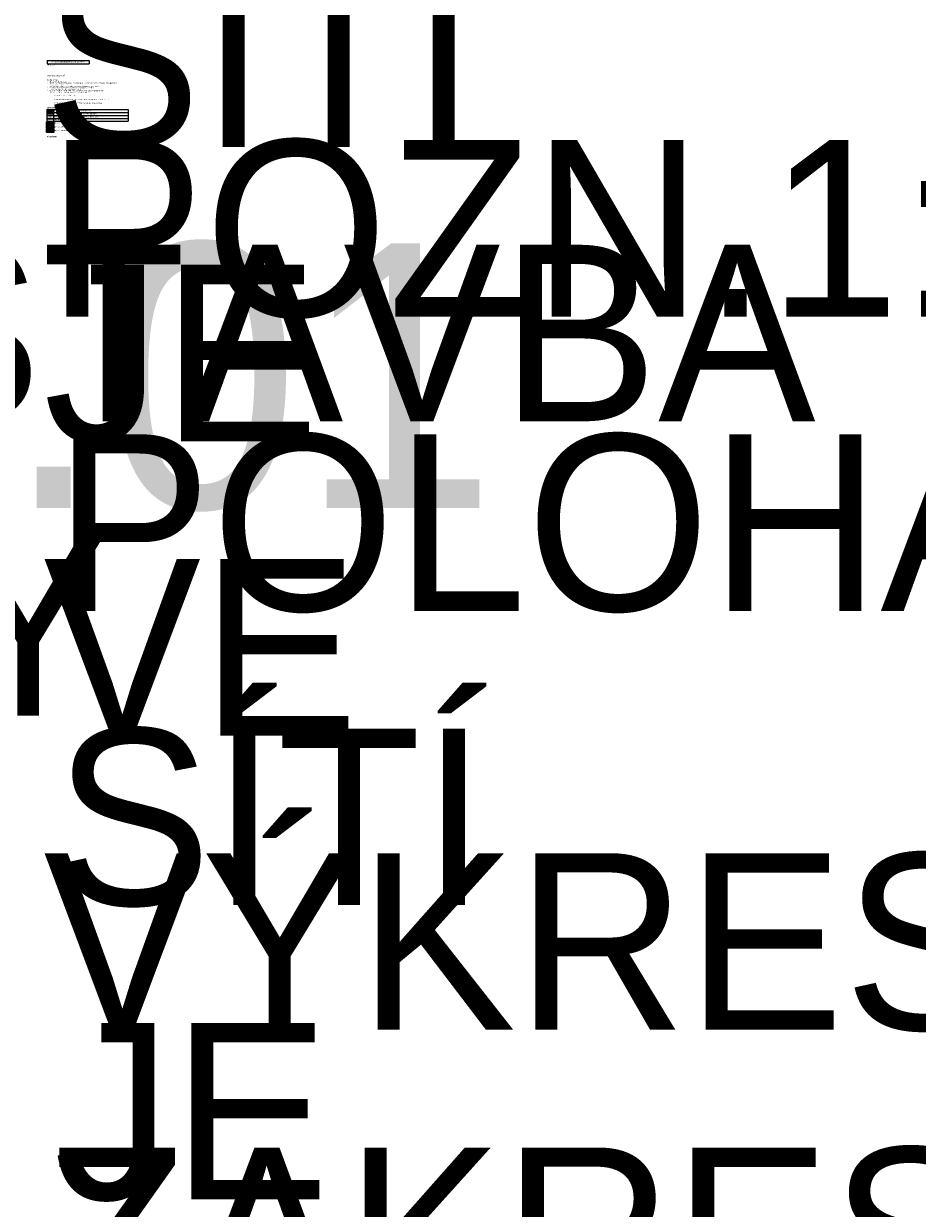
# Model space of a CAD drawing. Header units: millimetres. Extents: x -526943 to -525788, y -1144876 to -1129089.
# Tile 19 of 134: x -526625 to -526220, y -1130075 to -1129539. Entities that reach past the tile are written whole.
import ezdxf
from ezdxf.enums import TextEntityAlignment as Align

# ---------------------------------------------------------------- set-up
doc = ezdxf.new("R2010")
doc.units = ezdxf.units.MM
doc.header["$LTSCALE"] = 12
doc.linetypes.add('C_1', pattern=[0.6, 0.3, -0.3])
for name, color, linetype, lineweight in [('KN tenka', 150, 'Continuous', 9), ('KN tlusta', 170, 'Continuous', 35), ('Objekt', 230, 'Continuous', 5), ('srafy', 6, 'Continuous', 5), ('text', 6, 'Continuous', 9), ('velmi_tlusta', 4, 'Continuous', 35)]:
    doc.layers.add(name, color=color, linetype=linetype, lineweight=lineweight)
doc.layers.add('Parc. č.', color=170, linetype='Continuous')
doc.styles.add('laplan', font='txt', dxfattribs={"height": 0.002})
doc.styles.add('laplan N', font='txt')

# ---------------------------------------------------------------- blocks, each defined once
blk = doc.blocks.new('*T11')
at = {"layer": 'Defpoints', "color": 8, "linetype": 'ByBlock', "lineweight": 0, "transparency": 16777216}
for p, q in [((0, 0), (0, -5.33)), ((3.03, 0), (3.03, -5.33)), ((36.8, 0), (36.8, -5.33))]:
    blk.add_line(p, q, dxfattribs=at)
at = {"layer": 'text', "color": 253, "linetype": 'ByBlock', "lineweight": -2, "transparency": 16777216}
for p, q in [((0, 0), (36.8, 0)), ((0, -1.33), (3.03, -1.33)), ((0, -2.67), (3.03, -2.67)), ((0, -4), (3.03, -4)), ((0, -5.33), (3.03, -5.33))]:
    blk.add_line(p, q, dxfattribs=at)
at = {"layer": 'text', "color": 253, "lineweight": -2, "transparency": 16777216}
for p, q in [((3.03, -1.33), (36.8, -1.33)), ((3.03, -2.67), (36.8, -2.67)), ((3.03, -4), (36.8, -4)), ((3.03, -5.33), (36.8, -5.33))]:
    blk.add_line(p, q, dxfattribs=at)
at = {"layer": 'text', "lineweight": 5, "transparency": 16777216, "char_height": 0.4, "width": 32.7955, "attachment_point": 4, "style": 'laplan N'}
for s, insert in [('VNITŘNÍ HRANICE PARCEL DLE KATASTRU NEMOVITOSTÍ (16.04. 2021)', (3.52, -2)), ('\\A1;STAVEBNÍ POZEMEK, TRVALÝ ZÁBOR CCA 672 m{\\H0.7x;\\S2^ ;}', (3.52, -4.67)), ('HRANICE PARCEL DLE KATASTRU NEMOVITOSTÍ (16.04. 2021)', (3.52, -0.67)), ('PARCELNÍ ČÍSLO + VLASTNÍK DLE KATASTRU NEMOVITOSTÍ (16.04. 2021)', (3.52, -3.33))]:
    blk.add_mtext(s, dxfattribs=dict(at, insert=insert))
blk = doc.blocks.new('*T14')
at = {"layer": 'text', "color": 6, "lineweight": -2, "transparency": 16777216}
for p, q in [((0, 0), (18.97, 0)), ((0, 0), (0, -1.45)), ((18.97, 0), (18.97, -1.45)), ((0, -1.45), (18.97, -1.45))]:
    blk.add_line(p, q, dxfattribs=at)
at = {"layer": 'text', "lineweight": 5, "transparency": 16777216, "insert": (9.48, -0.73), "char_height": 0.6, "width": 17.9917, "attachment_point": 5, "style": 'laplan N'}
blk.add_mtext('C.2 KATASTRÁLNÍ SITUAČNÍ VÝKRES', dxfattribs=at)

msp = doc.modelspace()

# ---------------------------------------------------------------- hatches: boundary and pattern name
at = {"layer": 'srafy', "transparency": 33554534}
h = msp.add_hatch(color=251, dxfattribs=at)
h.dxf.hatch_style = 1
h.paths.add_polyline_path([(-526611.696, -1129584.414), (-526611.696, -1129583.081), (-526614.725, -1129583.081), (-526614.725, -1129584.414)])
at = {"layer": 'srafy', "transparency": 33554610}
h = msp.add_hatch(dxfattribs=at)
h.set_pattern_fill('ANSI37', color=251, scale=0.1)
h.set_pattern_definition([(45, (132292.08936, 10306.04712), (-0.22450640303, 0.22450640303), []), (135, (132292.08936, 10306.04712), (-0.22450640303, -0.22450640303), [])])
h.paths.add_polyline_path([(-526611.696, -1129586.059), (-526611.696, -1129584.725), (-526614.725, -1129584.725), (-526614.725, -1129586.059)])
h = msp.add_hatch(dxfattribs=at)
h.set_pattern_fill('GRAVEL', color=251, scale=0.01, angle=20)
h.set_pattern_definition([(248.0127875, (132292.17434, 10304.703624), (-1.12759735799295, -2.84312226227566), [0.034172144, -3.383048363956]), (204.969741, (132292.161546, 10304.671937), (2.77730998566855, 1.28115933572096), [0.058640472, -5.80540488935]), (152.5104471, (132292.108387, 10304.647183), (3.34242353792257, -1.75677001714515), [0.041348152, -4.09347227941]), (287.273689, (132292.037019, 10304.553632), (-1.49878040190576, 4.860511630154), [0.053400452, -5.286643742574]), (312.83365418, (132292.052876, 10304.50264), (-2.23588702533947, 2.4298175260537), [0.05236337, -5.183980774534]), (17.273689, (132292.088476, 10304.46424), (-4.860511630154, -1.49878040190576), [0.053400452, -5.286643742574]), (57.69424047, (132292.139468, 10304.480097), (-2.23413386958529, -3.51616977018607), [0.070619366, -6.991311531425]), (92.25532837, (132292.17721, 10304.539785), (-0.24043508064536, 5.859114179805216), [0.066671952, -6.60052566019]), (141.42956562, (132292.174586, 10304.606405), (-3.03880591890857, 2.407880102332), [0.0535813, -5.30455456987]), (195.2363583, (132292.132694, 10304.639812), (2.71237429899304, 0.71692235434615), [0.061171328, -2.997393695]), (242.3974378, (132292.073673, 10304.623736), (-1.90857882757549, -3.66797857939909), [0.079107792, -7.83167725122]), (158.81407483, (132292.274183, 10304.63725), (-2.19201217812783, 0.8239797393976), [0.027000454, -2.673056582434]), (191.4692344, (132292.249008, 10304.647007), (3.27661126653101, 0.65198666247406), [0.051368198, -5.085463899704]), (245, (132292.19866, 10304.6368), (0.086873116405, -0.23868192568), [0.035920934, -0.323289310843]), (223.19859051, (132292.171532, 10304.659354), (1.01966339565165, 0.911729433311), [0.019344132, -1.91506223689]), (311.80140949, (132292.15743, 10304.64611), (-0.4993012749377, 0.6291726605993), [0.027356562, -1.340475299]), (50.96375653, (132292.175666, 10304.62572), (0.5422995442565, 0.7379832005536), [0.044431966, -1.43662981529]), (181.56505118, (132292.20365, 10304.66023), (0.5642369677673, -0.0649356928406), [0.032128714, -0.771089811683]), (36.389540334, (132292.018995, 10304.595726), (2.12619990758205, 1.58477694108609), [0.0450088, -4.455882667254]), (90.34617594, (132292.055228, 10304.622428), (0.00087657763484, -2.97299364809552), [0.037759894, -3.73822156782]), (313.19859051, (132292.186275, 10304.707968), (-0.9117294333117, 1.0196633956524), [0.03868801, -1.89571835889]), (3.61045967, (132292.212758, 10304.679765), (-2.6474386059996, -0.15268538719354), [0.0450088, -4.455882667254]), (359.44395478, (132292.072857, 10304.447743), (-1.36715586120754, 0.0429982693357), [0.04340352, -2.12677343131]), (314.7751406, (132292.116258, 10304.447322), (-2.14901391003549, 2.19113559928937), [0.036367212, -3.60035933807]), (86.80140949, (132292.275535, 10304.470155), (0.0429982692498, 1.3671558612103), [0.03868801, -1.89571835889]), (37.35402464, (132292.277693, 10304.508782), (-2.75537256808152, -2.08407821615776), [0.042578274, -4.21523759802]), (89.44395478, (132292.15858, 10304.427587), (-0.04299826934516, -1.36715586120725), [0.02170176, -2.14847519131]), (121.309932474, (132292.261214, 10304.46494), (-0.5861743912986, 0.8678545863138), [0.01295146, -1.282199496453]), (185.963756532, (132292.254483, 10304.47601), (0.8029188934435, 0.0219374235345), [0.05236337, -0.994905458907]), (206.00900596, (132292.202403, 10304.470567), (2.29994614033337, 1.10741308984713), [0.0485267, -4.804136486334]), (323.69006753, (132292.183484, 10304.60424), (-0.4124281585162, 0.390490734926), [0.036632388, -0.87917763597]), (13.15722659, (132292.213003, 10304.582546), (4.23133896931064, 0.99947912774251), [0.063955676, -6.331600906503]), (80.9453959, (132292.27528, 10304.597103), (-0.3466158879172, -2.0182659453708), [0.026150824, -2.58893923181]), (110, (132292.2794, 10304.62293), (-0.325555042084, 0.151808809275), [0.01524, -0.23876]), (140.25643716, (132292.195023, 10304.47599), (1.562839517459, -1.32328101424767), [0.035286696, -3.49339407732]), (68.0127875, (132292.16789, 10304.49855), (1.12759735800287, 2.84312226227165), [0.068344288, -3.348876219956]), (20, (132292.19348, 10304.56192), (0.151808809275, 0.325555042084), [0.06604, -0.18796]), (345.3048465, (132292.255536, 10304.584511), (2.99493107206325, -0.80204231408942), [0.040160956, -3.975931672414]), (274.0546041, (132292.294383, 10304.574323), (0.1088105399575, -1.0416008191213), [0.036982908, -1.812165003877]), (227.64597536, (132292.296998, 10304.537433), (-3.66622542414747, -4.03740846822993), [0.06021451, -5.961246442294]), (195.42607874, (132292.256431, 10304.492935), (-3.18973815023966, -0.89066858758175), [0.063702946, -6.306584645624])])
h.paths.add_polyline_path([(-526611.696, -1129587.703), (-526611.696, -1129586.37), (-526614.725, -1129586.37), (-526614.725, -1129587.703)])

# ---------------------------------------------------------------- linework, layer by layer
at = {"layer": 'KN tenka'}
msp.add_line((-526614.725, -1129579.456), (-526611.696, -1129579.456), dxfattribs=at)
at = {"layer": 'KN tlusta'}
msp.add_line((-526614.725, -1129578.123), (-526611.696, -1129578.123), dxfattribs=at)
at = {"layer": 'Objekt', "linetype": 'C_1', "ltscale": 0.2, "const_width": 0.1}
msp.add_lwpolyline([(-526614.725, -1129582.11), (-526611.696, -1129582.11)], dxfattribs=at)
at = {"layer": 'velmi_tlusta'}
for points in [[(-526614.725, -1129583.081), (-526611.696, -1129583.081), (-526611.696, -1129584.414), (-526614.725, -1129584.414)], [(-526614.725, -1129584.725), (-526611.696, -1129584.725), (-526611.696, -1129586.059), (-526614.725, -1129586.059)], [(-526614.725, -1129586.37), (-526611.696, -1129586.37), (-526611.696, -1129587.703), (-526614.725, -1129587.703)]]:
    msp.add_lwpolyline(points, close=True, dxfattribs=at)

# ---------------------------------------------------------------- block references
for name, p in [('*T14', (-526614.608, -1129555.246)), ('*T11', (-526614.725, -1129577.482))]:
    msp.add_blockref(name, p)

# ---------------------------------------------------------------- texts
at = {"layer": 'Parc. č.', "linetype": 'ByBlock', "style": 'laplan N'}
msp.add_text('884/8', height=0.35, rotation=359.94202, dxfattribs=at).set_placement((-526613.181, -1129580.584), align=Align.CENTER)
at = {"layer": 'text', "char_height": 0.4, "width": 36.7946, "attachment_point": 1, "style": 'laplan'}
for s, insert in [('\\pi-3.2,l3.2;{\\H200x;POZN.1:^IPOLOHA SÍTÍ JE VE VÝKRESE ZAKRESLENA POUZE ORIENTAČNĚ. PŘED ZAPOČETÍM PRACÍ BUDOU SÍTĚ VYTYČENY \\PPOZN.2:^IPŘI PROVÁDĚNÍ STAVEBNÍCH PRACÍ NESMÍ DOJÍT K NARUŠENÍ STÁVAJÍCÍCH INŽENÝRSKÝCH SÍTÍ\\PPOZN.3:^IPŘI PROVÁDĚNÍ STAVEBNÍCH PRACÍ NESMÍ BÝT NARUŠENA STATIKA OBJEKTŮ ANI OKOLNÍCH OBJEKTŮ.\\PPOZN.4:^IPŘI PROVÁDĚNÍ STAVEBNÍCH PRACÍ NESMÍ BÝT OHROŽENO ZDRAVÍ A ŽIVOT OBYVATEL.\\PPOZN.5:^IPŘI PROVÁDĚNÍ STAVEBNÍCH PRACÍ MUSÍ BÝT RESPEKTOVÁNY VYHLÁŠKY, NORMY A ZÁKONY TÝKAJÍCÍ \\P\\pi0,l0;^I^ISE BEZPEČNOSTI PRÁCE.\\P\\pi-3.2,l3.2;POZN.6:^IV PRŮBĚHU VÝSTAVBY MUSÍ BÝT DODRŽENY VEŠKERÉ PODMÍNKY STANOVENÉ STAVEBNÍM POVOLENÍM, ^IVYJÁDŘENÍMI VEŠKERÝCH DOSS A PRÁVNICKÝCH OSOB, KTERÉ BUDOU ÚČASTNÍKY STAVEBNÍHO ŘÍZENÍ\\PPOZN.7:^ITEXTOVÁ ČÁST JE NEDÍLNOU SOUČÁSTÍ PROJEKTOVÉ DOKUMENTACE.}', (-526619.457, -1129247.698)), ('\\pi-3.2,l3.2;{\\H200x;POZN.1:^IPOLOHA SÍTÍ JE VE VÝKRESE ZAKRESLENA POUZE ORIENTAČNĚ. PŘED ZAPOČETÍM PRACÍ BUDOU SÍTĚ VYTYČENY \\PPOZN.2:^IPŘI PROVÁDĚNÍ STAVEBNÍCH PRACÍ NESMÍ DOJÍT K NARUŠENÍ STÁVAJÍCÍCH INŽENÝRSKÝCH SÍTÍ\\PPOZN.3:^IPŘI PROVÁDĚNÍ STAVEBNÍCH PRACÍ NESMÍ BÝT NARUŠENA STATIKA OBJEKTŮ ANI OKOLNÍCH OBJEKTŮ.\\PPOZN.4:^IPŘI PROVÁDĚNÍ STAVEBNÍCH PRACÍ NESMÍ BÝT OHROŽENO ZDRAVÍ A ŽIVOT OBYVATEL.\\PPOZN.5:^IPŘI PROVÁDĚNÍ STAVEBNÍCH PRACÍ MUSÍ BÝT RESPEKTOVÁNY VYHLÁŠKY, NORMY A ZÁKONY TÝKAJÍCÍ \\P\\pi0,l0;^I^ISE BEZPEČNOSTI PRÁCE.\\P\\pi-3.2,l3.2;POZN.6:^IV PRŮBĚHU VÝSTAVBY MUSÍ BÝT DODRŽENY VEŠKERÉ PODMÍNKY STANOVENÉ STAVEBNÍM POVOLENÍM, ^IVYJÁDŘENÍMI VEŠKERÝCH DOSS A PRÁVNICKÝCH OSOB, KTERÉ BUDOU ÚČASTNÍKY STAVEBNÍHO ŘÍZENÍ\\PPOZN.7:^ITEXTOVÁ ČÁST JE NEDÍLNOU SOUČÁSTÍ PROJEKTOVÉ DOKUMENTACE.\\P\\A1;\\fNoto Sans|b0|i0|c238|p34;POZN.8:^ITATO PROJEKTOVÁ DOKUMENTACE SLOUŽÍ ÚČELY ZÍSKÁNÍ STAVEBNÍHO POVOLENÍ, NEJEDNÁ SE O DOKUMENTACI PRO PROVÁDĚNÍ STAVBY.}', (-526614.72, -1129591.291))]:
    msp.add_mtext(s, dxfattribs=dict(at, insert=insert))
at = {"layer": 'text', "attachment_point": 1, "style": 'laplan N'}
for s, width, insert, char_height in [('\\A1;M: 1:200', 36.24541, (-526614.608, -1129557.002), 0.6), ('SO.01 - HALA', 5545.81543, (-526614.746, -1129563.727), 0.6), ('{\\fMaison Neue|b1|i0|c238|p34;LEGENDA OBJEKTŮ}', 10.84978, (-526614.746, -1129561.897), 0.6), ('\\A1;\\pi-1.2,l1.2,t1.2,11.2,15.2;{\\fSymbol|b0|i0|c2|p18;·^I}PŘÍSTAVBA VÝROBNÍ HALY \\P{\\fSymbol|b0|i0|c2|p18;·^I}PŮDORYSNÉ ROZMĚRY 18,75x10,80 m, PŘIBLIŽNĚ OBDÉLNÍKOVÝ TVAR, STAVBA O JEDNOM NADZEMNÍM PODLAŽÍ\\P{\\fSymbol|b0|i0|c2|p18;·^I}ZASTAVĚNÁ PLOCHA 210,80 m{\\H0.7x;\\S2^ ;}\\P{\\fSymbol|b0|i0|c2|p18;·^I}NOSNÝ SYSTÉM OBJEKTU JE NAVRŽEN JAKO OCELOVÁ SKELETOVÁ KONSTRUKCE\\P{\\fSymbol|b0|i0|c2|p18;·^I}OBVODOVÝ PLÁŠŤ BUDE TVOŘEN SYSTÉMOVÝMI SENDVIČOVÝMI PANELY\\P{\\fSymbol|b0|i0|c2|p18;·^I}OBJEKT BUDE NAPOJEN NA STÁVAJÍCÍ AREÁLOVÉ SÍTĚ\\P{\\fSymbol|b0|i0|c2|p18;·^I}SOUČÁSTÍ PROJEKTU JE PŘELOŽENÍ AREÁLOVÉ DEŠŤOVÉ KANALIZACE A JEDNOTEK VZT\\P{\\fSymbol|b0|i0|c2|p18;·^I}SOUČÁSTÍ PROJEKTU JSOU NOVĚ NAVRŽENÉ ZPEVNĚNÉ PLOCHY', 36.24541, (-526614.73, -1129564.666), 0.4), ('NOVĚ NAVRŽENÁ PŘÍSTAVBA HALY', 36.24541, (-526611.207, -1129570.974), 0.4), ('{\\fMaison Neue|b1|i0|c238|p34;LEGENDA ZNAČENÍ}', 18.25467, (-526614.72, -1129576.298), 0.6), ('\\A1;NOVĚ NAVRŽENÉ ZPEVNĚNÉ PLOCHY TVOŘENÉ BETONOVOU DLAŽBOU, PLOCHA 40,34 m{\\H0.7x;\\S2^ ;}', 36.24541, (-526611.207, -1129572.619), 0.4), ('\\A1;NOVĚ NAVRŽENÉ ZPEVNĚNÉ PLOCHY TVOŘENÉ KAMENIVEM, PLOCHA 55,35 m{\\H0.7x;\\S2^ ;}', 36.24541, (-526611.207, -1129574.264), 0.4), ('STÁVAJÍCÍ OBJEKTY', 36.24541, (-526611.207, -1129583.45), 0.4), ('STÁVAJÍCÍ ZPEVNĚNÉ PLOCHY TVOŘENÉ BETONOVOU DLAŽBOU', 36.24541, (-526611.207, -1129585.095), 0.4), ('STÁVAJÍCÍ ZPEVNĚNÉ PLOCHY TVOŘENÉ KAMENIVEM', 36.24541, (-526611.207, -1129586.74), 0.4), ('{\\fMaison Neue|b1|i0|c238|p34;POZNÁMKY:}', 29.49233, (-526614.725, -1129589.39), 0.6)]:
    msp.add_mtext_dynamic_manual_height_columns(s, width=width, gutter_width=500, heights=[0], dxfattribs=dict(at, insert=insert, char_height=char_height))
at = {"layer": 'text', "insert": (-526615.747, -1129580.754), "char_height": 0.25, "attachment_point": 1, "rotation": 0.10358, "style": 'laplan N'}
msp.add_mtext_dynamic_manual_height_columns('\\pi1.99128;TRUMF\\P\\pi1.14218;International s.r.o.', width=5.11793, gutter_width=2, heights=[0], dxfattribs=at)

# ---------------------------------------------------------------- next in the draw order: texts
at = {"layer": 'text', "insert": (-526866.935, -1129638.74), "char_height": 0.4, "width": 4.56759, "attachment_point": 1, "style": 'laplan', "bg_fill": 3, "box_fill_scale": 1.1, "bg_fill_color": 256, "bg_fill_transparency": 0}
msp.add_mtext('\\pi0.1098;{\\H200x;PŘÍSTAVBA HALY}', dxfattribs=at)

# ---------------------------------------------------------------- next in the draw order: texts
at = {"layer": 'text', "insert": (-526866.02, -1129638.027), "char_height": 0.6, "width": 2.57861, "attachment_point": 1, "style": 'laplan', "bg_fill": 3, "box_fill_scale": 1.1, "bg_fill_color": 256, "bg_fill_transparency": 0}
msp.add_mtext('\\pi0.23416;{\\H200x;SO.01}', dxfattribs=at)

doc.saveas('drawing.dxf')
